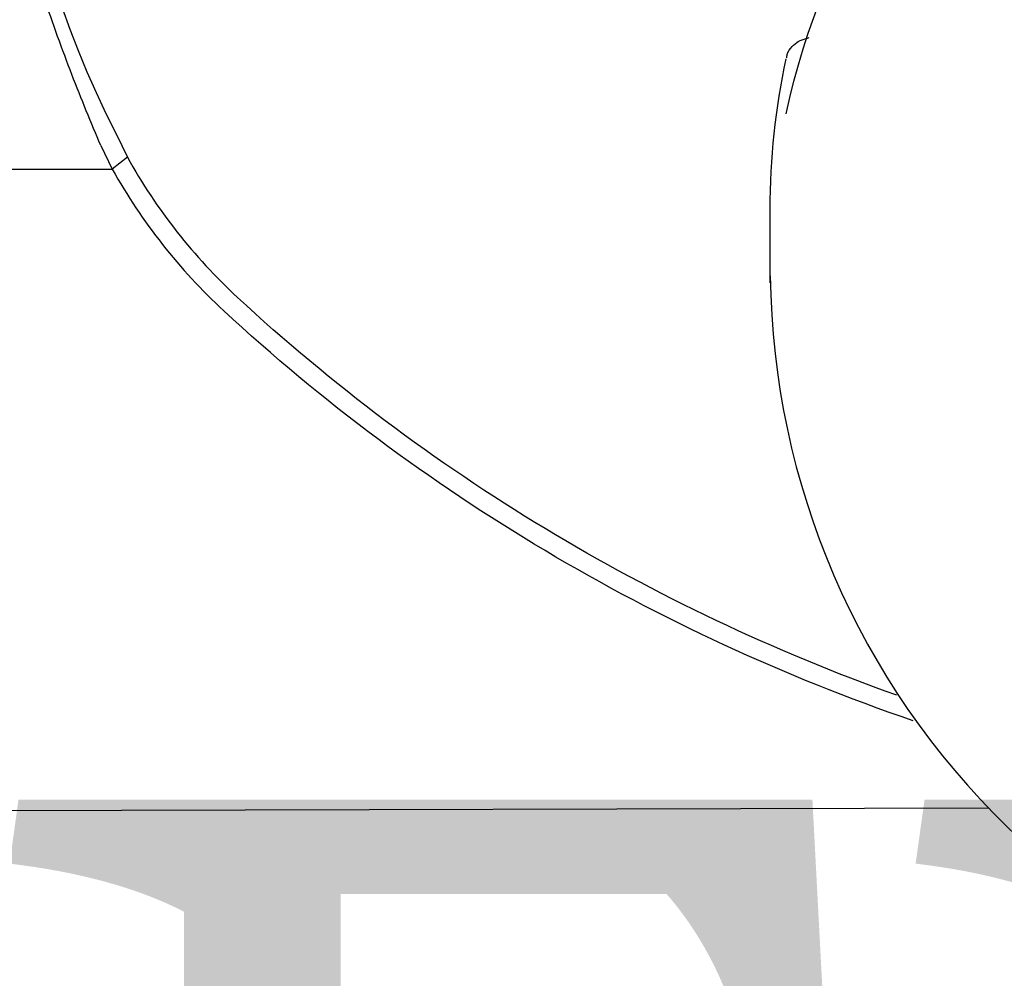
# Model space of a CAD drawing. Header units: millimetres. Extents: x 2985995 to 3127507, y -509231 to -458405.
# Tile 66 of 100: x 3055353 to 3055403, y -464230 to -464182. Entities that reach past the tile are written whole.
import ezdxf

# ---------------------------------------------------------------- set-up
doc = ezdxf.new("R2010")
doc.units = ezdxf.units.MM
doc.header["$LTSCALE"] = 1000
doc.header["$MEASUREMENT"] = 0
doc.header["$PDMODE"] = 3
doc.header["$PDSIZE"] = -1
doc.layers.get('0').update_dxf_attribs({"linetype": 'CONTINUOUS'})
doc.layers.get('Defpoints').update_dxf_attribs({"linetype": 'CONTINUOUS'})
for name, color, linetype in [('Drainage', 252, 'CONTINUOUS'), ('ELECTRICAL', 7, 'CONTINUOUS'), ('Equipment', 5, 'CONTINUOUS')]:
    doc.layers.add(name, color=color, linetype=linetype)
doc.styles.add('ARAIL', font='arial.ttf')
doc.styles.get("Standard").update_dxf_attribs({"font": 'arial.ttf'})
doc.dimstyles.new('TFS-Dim', dxfattribs={"dimtxt": 75, "dimasz": 20, "dimexe": 25, "dimexo": 25, "dimgap": 5, "dimtad": 0, "dimdec": 0, "dimzin": 0, "dimdsep": 46, "dimtxsty": 'Standard', "dimcen": 0.09, "dimclrd": 8, "dimclre": 8, "dimadec": 0, "dimazin": 0, "dimtfac": 1, "dimtdec": 0, "dimtofl": 0, "dimtmove": 0, "dimatfit": 3, "dimldrblk": 'DOT', "dimfxl": 1, "dimtolj": 1, "dimtzin": 0, "dimlwd": -1, "dimlwe": -1, "dimarcsym": 0})

# ---------------------------------------------------------------- blocks, each defined once
blk = doc.blocks.new('*D747')
at = {"layer": 'Defpoints', "color": 0, "transparency": 16777216}
for p in [(3055783.971, -463708.122), (3055964.972, -463708.122), (3055964.972, -464208.512, 0)]:
    blk.add_point(p, dxfattribs=at)
at = {"layer": 'Drainage', "color": 8, "transparency": 16777216}
for p, q in [((3055939.972, -463708.122), (3055758.971, -463708.122)), ((3055783.971, -464188.512), (3055783.971, -463728.122)), ((3055783.971, -463958.317), (3055477.688, -464149.739)), ((3055477.688, -464149.739), (3055477.688, -464159.739)), ((3055939.972, -464208.512), (3055758.971, -464208.512))]:
    blk.add_line(p, q, dxfattribs=at)
for points in [[(3055780.637, -463728.122), (3055787.304, -463728.122), (3055783.971, -463708.122)], [(3055780.637, -464188.512), (3055787.304, -464188.512), (3055783.971, -464208.512)]]:
    blk.add_solid(points, dxfattribs=at)
at = {"layer": 'Drainage', "color": 0, "transparency": 16777216, "insert": (3055477.688, -464394.548), "char_height": 75, "attachment_point": 5, "rotation": 90}
blk.add_mtext('\\A1;500 [1\'-8"]', dxfattribs=at)
blk = doc.blocks.new('_Dot')
at = {"color": 0, "linetype": 'ByBlock', "lineweight": -2}
blk.add_line((-0.5, 0), (-1, 0), dxfattribs=at)
at = {"color": 0, "linetype": 'ByBlock', "const_width": 0.5}
blk.add_lwpolyline([(-0.25, 0, 1), (0.25, 0, 1)], format="xyb", close=True, dxfattribs=at)

msp = doc.modelspace()

# ---------------------------------------------------------------- linework, layer by layer
at = {"layer": 'Equipment'}
for p, q in [((3055358.03373, -464187.59497, 0.02452), (3055358.59362, -464188.76938, 0.02452)), ((3055357.25108, -464188.17988, 0.02452), (3055357.8333, -464189.37975, 0.02452)), ((3055358.59362, -464188.76938, 0.02452), (3055357.8333, -464189.37975, 0.02452)), ((3055357.84579, -464189.40053, 0.02452), (3055334.99571, -464189.40053, 0.02452)), ((3055391.08457, -464195.11716, 0.02452), (3055391.08457, -464191.40895, 0.02452)), ((3055402.10701, -464221.67408, 0.02452), (3055330.48208, -464221.87903, 0.02452))]:
    msp.add_line(p, q, dxfattribs=at)
for centre, radius, start, end in [((3055400.06078, -464165.76484, 0.02452), 47.3585, 162.938432, 207.448733), ((3055383.66759, -464174.80694, 0.02452), 28.69937, 209.11125, 227.197563), ((3055383.33215, -464175.09753, 0.02452), 29.22624, 209.253734, 227.17398), ((3055430.51806, -464194.31436, 0.02452), 39.43388, 180.658651, 271.186443)]:
    msp.add_arc(centre, radius, start, end, dxfattribs=at)
at = {"layer": 'Equipment', "extrusion": (0, 0, -1)}
for centre, major_axis, ratio, start_param, end_param in [((3055431.33457, -464194.19011, 0.02452), (-40.25, 0), 0.95105652, 0.20002852, 2.94156414), ((3055431.33457, -464191.40895, 0.02452), (-40.25, 0), 0.95105652, 0, 0.20002852), ((3055431.33457, -464195.11716, 0.02452), (-40.25, 0), 0.9510565, 0, 0.00899688), ((3055431.58457, -464131.64141, 0.02452), (-96, 0), 0.93969262, -1.20754182, -0.79222267), ((3055431.58457, -464131.64141, 0.02452), (-97, 0), 0.93969262, -1.22061987, -0.79222267)]:
    msp.add_ellipse(centre, major_axis=major_axis, ratio=ratio, start_param=start_param, end_param=end_param, dxfattribs=at)
at = {"layer": 'Equipment'}
for points, knots in [([(3055357.25108, -464188.17988, 0.02452), (3055356.76686, -464187.03787, 0.02452), (3055356.27394, -464185.8418, 0.02452), (3055355.30396, -464183.33531, 0.02452), (3055354.8269, -464182.02477, 0.02452), (3055353.92695, -464179.28738, 0.02452), (3055353.50412, -464177.86044, 0.02452), (3055352.75553, -464174.89586, 0.02452), (3055352.42985, -464173.35816, 0.02452), (3055351.92065, -464170.18676, 0.02452), (3055351.73725, -464168.55303, 0.02452), (3055351.5574, -464165.21562, 0.02452), (3055351.56108, -464163.51194, 0.02452), (3055351.79607, -464160.07238, 0.02452), (3055352.02753, -464158.33654, 0.02452), (3055352.75065, -464154.88246, 0.02452), (3055353.24236, -464153.16445, 0.02452), (3055353.87436, -464151.4848, 0.02452)], [0, 0, 0, 0, 0.125, 0.125, 0.25, 0.25, 0.375, 0.375, 0.5, 0.5, 0.625, 0.625, 0.75, 0.75, 0.875, 0.875, 1, 1, 1, 1]), ([(3055391.91533, -464183.74876, 0.02452), (3055391.92155, -464183.68624, 0.02452), (3055391.9432, -464183.48418, 0.02452), (3055392.16737, -464183.16931, 0.02452), (3055392.50661, -464182.90403, 0.02452), (3055392.80694, -464182.78547, 0.02452), (3055392.99375, -464182.73935, 0.02452), (3055393.04691, -464182.72817, 0.02452)], [0, 0, 0, 0, 0.045896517, 0.173034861, 0.288893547, 0.416160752, 0.466029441, 0.466029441, 0.466029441, 0.466029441])]:
    msp.add_open_spline(points, degree=3, knots=knots, dxfattribs=at)

# ---------------------------------------------------------------- texts
at = {"layer": 'ELECTRICAL', "color": 7, "insert": (3054789.97591, -464021.20034, 0), "char_height": 60, "width": 730.3069108, "attachment_point": 1, "style": 'ARAIL'}
msp.add_mtext('{\\fCambria|b0|i0|c0|p18;2Nos.5/15Amp.\\PSwitch Socket @1100mm Ht.FFL.}', dxfattribs=at)

# ---------------------------------------------------------------- dimensions: what is measured, and where the dimension line sits
at = {"layer": 'Drainage'}
dim = msp.add_linear_dim(base=(3055783.9706, -463708.12209, 0), p1=(3055964.97176, -464208.51225, 0), p2=(3055964.97176, -463708.12209, 0), angle=90, dimstyle='TFS-Dim', override={"dimtmove": 1}, dxfattribs=at)
dim.commit()
dim.dimension.update_dxf_attribs({"geometry": '*D747', "text_midpoint": (3055477.68813, -464164.739, 0), "dimtype": 161})

doc.saveas('drawing.dxf')
